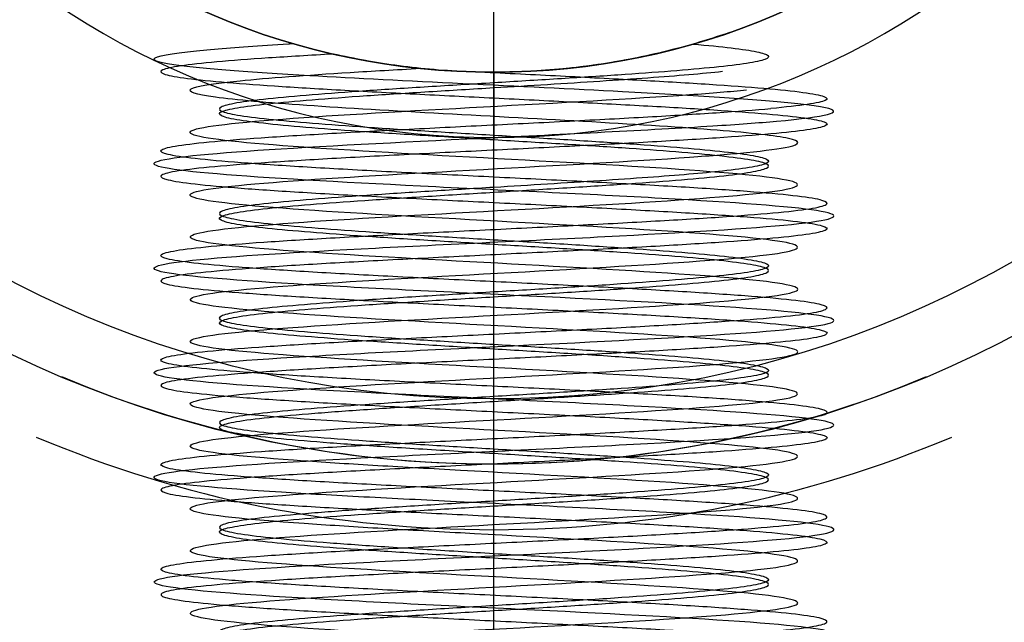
# Model space of a CAD drawing. Header units: centimetres. Extents: x -13.3 to 11.8, y -20.4 to 19.5.
# Tile 12 of 17: x -1.113 to -0.36, y -0.971 to -0.51. Entities that reach past the tile are written whole.
import ezdxf

# ---------------------------------------------------------------- set-up
doc = ezdxf.new("R2010")
doc.units = ezdxf.units.CM
doc.layers.add('Default', color=7, linetype='Continuous', true_color=0x000000)

# ---------------------------------------------------------------- blocks, each defined once
blk = doc.blocks.new('5486CRO_AF20')
at = {"layer": 'Default', "extrusion": (0, 1, 0)}
for centre, radius in [((0, 0, 55.5), 20.15), ((0, 0, 55.3), 20.35), ((0, 0, 50.05), 20.35), ((0, 0, 49.8), 17.8), ((0, 0, 44.8), 17.8)]:
    blk.add_arc(centre, radius, 180, 0, dxfattribs=at)
at = {"layer": 'Default', "extrusion": (0, -1, 0)}
for centre, radius in [((0, 0, -55.5), 18.5), ((0, 0, -54.8), 17.8), ((0, 0, -44.8), 20.35)]:
    blk.add_arc(centre, radius, 180, 0, dxfattribs=at)
blk = doc.blocks.new('4618_CAPPUCCIO_ABS_4617_0110')
at = {"layer": 'Default', "extrusion": (0, 1, 0)}
for centre, radius, start, end in [((0, 0, 10), 16.7705, 0, 180), ((0, 0, 10), 16.7705, 180, 0), ((0, 0, 9.7), 16.0646, 180, 0), ((0, 0, 7.8904), 16.033, 0, 180), ((0, 0, 6.0808), 16.0014, 0, 180), ((0, 0, 6.0808), 16.0014, 180, 0), ((0, 0, 5.7033), 15.7033, 180, 0), ((0, 0, 5.7033), 15.7033, 0, 180), ((0, 0, 5.2433), 17.3, 0, 180), ((0, 0, 5.2433), 17.3, 180, 0), ((0, 0, 4.2827), 15.6224, 0, 180), ((0, 0, 2.6217), 17.1, 0, 180), ((0, 0, 2.6217), 17.1, 180, 0), ((0, 0, 2.0268), 15.6, 0, 180), ((0, 0, 2.0268), 15.6, 180, 0), ((0, 0, 1.0536), 15.6, 0, 180), ((0, 0, 1.0536), 15.6, 180, 0), ((0, 0, 0.2), 20.0824, 7.15114, 180.38462), ((0, 0, 0.2), 17.1, 0, 180), ((0, 0, 0.2), 17.1, 180, 0), ((0, 0, 0.1), 16.1196, 180, 0), ((0, 0, 0.1), 16.1196, 0, 180), ((0, 0), 19.8823, 7.22347, 180.38462), ((0, 0), 16.9, 0, 180), ((0, 0), 16.9, 180, 0)]:
    blk.add_arc(centre, radius, start, end, dxfattribs=at)
at = {"layer": 'Default', "extrusion": (0, -1, 0)}
for centre, radius, start, end in [((0, 0, -10), 16.3752, 180, 0), ((0, 0, -5.9429), 15.9429, 180, 0), ((0, 0, -5.5654), 15.6448, 180, 0), ((0, 0, -5.1102), 17.4885, 180, 0), ((0, 0, -5.0433), 17.1, 180, 0), ((0, 0, -3), 15.6, 180, 0), ((0, 0, -0.9536), 15.6268, 180, 0), ((0, 0), 18.7777, 359.72871, 170.85542)]:
    blk.add_arc(centre, radius, start, end, dxfattribs=at)
at = {"layer": 'Default'}
for points in [[(-19.0082, 5.306), (-19.0082, 5.306, 11.1947), (-11.0746, 5.306, 19.0082), (0, 5.306, 19.0082), (11.0746, 5.306, 19.0082), (19.0082, 5.306, 11.1947), (19.0082, 5.306)], [(19.0082, 5.306), (19.0082, 5.306, -11.1947), (11.0746, 5.306, -19.0082), (0, 5.306, -19.0082), (-11.0746, 5.306, -19.0082), (-19.0082, 5.306, -11.1947), (-19.0082, 5.306)]]:
    blk.add_rational_spline(points, [1.15675898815, 0.938030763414, 0.948198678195, 1.18726273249, 0.948198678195, 0.938030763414, 1.15675898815], degree=3, knots=[1.578243, 1.578243, 1.578243, 1.578243, 37.107042, 37.107042, 37.107042, 72.63584, 72.63584, 72.63584, 72.63584], dxfattribs=at)
blk = doc.blocks.new('AKARTDIV_THN_AF2_ASM')
at = {"layer": 'Default', "extrusion": (-1, 0, 0), "rotation": 90}
blk.add_blockref('4618_CAPPUCCIO_ABS_4617_0110', (-62.5, 0), dxfattribs=at)
at = {"layer": 'Default'}
blk.add_blockref('5486CRO_AF20', (0, 7), dxfattribs=at)
blk = doc.blocks.new('4322F41CRO_AF2')
at = {"layer": 'Default', "extrusion": (0, 0, -1)}
for centre, radius, start, end in [((0, 0, -6), 25, 270, 90), ((0, 0, -6), 25, 90, 270), ((0, 0, -5.5), 24.5, 270, 90), ((0, 0, -4), 24.5, 270, 90), ((0, 0, -2.5), 24.5, 90, 270), ((0, 0, -5.5), 24.5, 90, 270), ((0, 0, -4), 24.5, 90, 270), ((0, 0, -2), 24, 270, 90), ((0, 0, -2), 24, 90, 270), ((0, 0, -4.5), 22.75, 270, 90), ((0, 0, -4.5), 22.75, 90, 270), ((0, 0, -2), 20.8, 270, 90), ((0, 0, -2), 20.8, 90, 270), ((0, 0, -2.8), 20.6, 270, 90), ((0, 0, -2.5), 20.6, 270, 90), ((0, 0, -2.8), 20.6, 90, 270), ((0, 0, -2.5), 20.6, 90, 270), ((0, 0, -7), 20.8, 180, 0), ((0, 0, -6), 20.8, 180, 0), ((0, 0, -6.8), 20.6, 180, 0), ((0, 0, -6.5), 20.6, 180, 0)]:
    blk.add_arc(centre, radius, start, end, dxfattribs=at)
at = {"layer": 'Default'}
for centre, radius, start, end in [((0, 0, 2.5), 24.5, 90, 270), ((0, 0, 3), 22.75, 90, 270), ((0, 0, 6), 22.75, 90, 270), ((0, 0, 6), 22.75, 270, 90), ((0, 0, 3), 22.75, 270, 90), ((0, 0, 3), 20.8, 90, 270), ((0, 0, 3), 20.8, 270, 90), ((0, 0, 2.2), 20.6, 90, 270), ((0, 0, 2.2), 20.6, 270, 90), ((0, 0, 6.2), 20.6, 180, 0)]:
    blk.add_arc(centre, radius, start, end, dxfattribs=at)
blk = doc.blocks.new('4550Z_MAN_DEVIA_INC_ZAMA_QUA_R1123')
at = {"layer": 'Default'}
for p, q in [((-23.8, 40), (23.8, 40)), ((-5.5, 37.5), (-5.5, 35.2287)), ((-5.5, 30.4577), (-5.5, 26)), ((-8.5, 27.5), (-8.5, 26)), ((-5.5, 26), (-6, 25.5)), ((-8, 25.5), (-6, 25.5))]:
    blk.add_line(p, q, dxfattribs=at)
at = {"layer": 'Default', "extrusion": (0, -1, 0)}
for centre, radius, start, end in [((0, 0, -38), 25, 140.7391704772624, 140.7391709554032), ((0, 0, -37.5), 5.5, 90, 270), ((0, 0, -27.5), 8.5, 157.11506, 202.88487), ((0, 0, -26), 8.5, 90, 270), ((0, 0, -25.5), 8, 90, 270)]:
    blk.add_arc(centre, radius, start, end, dxfattribs=at)
at = {"layer": 'Default', "extrusion": (0, 1, 0)}
for centre, radius, start, end in [((0, 0, 28), 9, 337.11513, 22.88494), ((0, 0, 26), 5.5, 270, 90), ((0, 0, 25.5), 6, 270, 90)]:
    blk.add_arc(centre, radius, start, end, dxfattribs=at)
at = {"layer": 'Default'}
for points, knots in [([(-11.625, 35.5483, -0.5069), (-11.613, 35.5965, -0.2668), (-11.5699, 35.6503, 0.6199), (-11.4956, 34.9408, 2.079), (-11.4022, 33.0488, 2.8436), (-11.3087, 31.1318, 2.1444), (-11.2153, 30.1765, 0.3412), (-11.1219, 30.6748, -1.6376), (-11.0284, 32.3701, -2.7734), (-10.935, 34.3896, -2.4814), (-10.8416, 35.6938, -0.912), (-10.7481, 35.6112, 1.1269), (-10.6547, 34.1843, 2.5857), (-10.5612, 32.1477, 2.7133), (-10.4678, 30.5499, 1.4441), (-10.3744, 30.2134, -0.5685), (-10.2809, 31.3114, -2.2885), (-10.1875, 33.2788, -2.8303), (-10.0941, 35.1026, -1.9151), (-10.0006, 35.844, -0.014), (-9.9072, 35.1213, 1.8944), (-9.8138, 33.3065, 2.8275), (-9.7203, 31.334, 2.305), (-9.6269, 30.2191, 0.5959), (-9.5334, 30.5358, -1.42), (-9.44, 32.1211, -2.7048), (-9.3466, 34.1589, -2.5972), (-9.2531, 35.6, -1.1525), (-9.1597, 35.7027, 0.8855), (-9.0663, 34.4139, 2.4676), (-8.9728, 32.3973, 2.7794), (-8.8794, 30.6909, 1.6604), (-8.8051, 30.2797, 0.0909), (-8.762, 30.5054, -0.7683), (-8.75, 30.5996, -0.9943)], [1.274448, 1.274448, 1.274448, 1.274448, 2.072195, 4.144389, 6.216584, 8.288778, 10.360973, 12.433167, 14.505362, 16.577557, 18.649751, 20.721946, 22.79414, 24.866335, 26.938529, 29.010724, 31.082919, 33.155113, 35.227308, 37.299502, 39.371697, 41.443891, 43.516086, 45.588281, 47.660475, 49.73267, 51.804864, 53.877059, 55.949253, 58.021448, 60.093643, 62.165837, 64.238032, 65.035778, 65.035778, 65.035778, 65.035778]), ([(-8.75, 30.5996, -0.9943), (-8.738, 30.6928, -1.2207), (-8.6949, 31.1408, -1.9878), (-8.6206, 32.5413, -2.8069), (-8.5272, 34.5392, -2.3915), (-8.4338, 35.7447, -0.7451), (-8.3403, 35.5372, 1.2849), (-8.2469, 34.0235, 2.6534), (-8.1534, 31.983, 2.656), (-8.06, 30.466, 1.2912), (-7.9666, 30.2535, -0.7383), (-7.8731, 31.4549, -2.3877), (-7.7797, 33.4518, -2.8079), (-7.6863, 35.2161, -1.7826), (-7.5928, 35.8395, 0.1605), (-7.4994, 35.0011, 2.0209), (-7.4059, 33.1326, 2.8409), (-7.3125, 31.1958, 2.1985), (-7.2191, 30.1878, 0.4242), (-7.1256, 30.6276, -1.5684), (-7.0322, 32.2887, -2.7536), (-6.9388, 34.316, -2.5212), (-6.8453, 35.6658, -0.9909), (-6.7519, 35.6433, 1.0495), (-6.6584, 34.26, 2.5497), (-6.565, 32.228, 2.7372), (-6.4716, 30.5935, 1.5156), (-6.3781, 30.1979, -0.4862), (-6.2847, 31.2448, -2.2378), (-6.1913, 33.1953, -2.8373), (-6.0978, 35.0452, -1.9762), (-6.0044, 35.8425, -0.0977), (-5.9301, 35.3124, 1.4357), (-5.887, 34.6473, 2.0247), (-5.875, 34.4435, 2.1603)], [1.274448, 1.274448, 1.274448, 1.274448, 2.072195, 4.144389, 6.216584, 8.288778, 10.360973, 12.433167, 14.505362, 16.577557, 18.649751, 20.721946, 22.79414, 24.866335, 26.938529, 29.010724, 31.082919, 33.155113, 35.227308, 37.299502, 39.371697, 41.443891, 43.516086, 45.588281, 47.660475, 49.73267, 51.804864, 53.877059, 55.949253, 58.021448, 60.093643, 62.165837, 64.238032, 65.035778, 65.035778, 65.035778, 65.035778]), ([(-8.9893, 30.855, -0.8885), (-8.9774, 30.9383, -1.0908), (-8.9342, 31.3385, -1.7763), (-8.8599, 32.5901, -2.5083), (-8.7665, 34.3754, -2.1371), (-8.6731, 35.4527, -0.6658), (-8.5796, 35.2673, 1.1482), (-8.4862, 33.9147, 2.3712), (-8.3927, 32.0912, 2.3734), (-8.2993, 30.7355, 1.1538), (-8.2059, 30.5457, -0.6598), (-8.1124, 31.6193, -2.1337), (-8.019, 33.4037, -2.5092), (-7.9256, 34.9803, -1.5929), (-7.8321, 35.5374, 0.1434), (-7.7387, 34.7882, 1.8059), (-7.6452, 33.1185, 2.5387), (-7.5518, 31.3877, 1.9646), (-7.4584, 30.487, 0.3791), (-7.3649, 30.88, -1.4016), (-7.2715, 32.3643, -2.4607), (-7.1781, 34.176, -2.253), (-7.0846, 35.3822, -0.8855), (-6.9912, 35.3621, 0.9379), (-6.8977, 34.1259, 2.2784), (-6.8043, 32.3101, 2.446), (-6.7109, 30.8495, 1.3544), (-6.6174, 30.496, -0.4345), (-6.524, 31.4315, -1.9997), (-6.4306, 33.1745, -2.5355), (-6.3371, 34.8277, -1.7659), (-6.2437, 35.5401, -0.0873), (-6.1694, 35.0664, 1.283), (-6.1263, 34.4721, 1.8093), (-6.1143, 34.2899, 1.9305)], [1.267306, 1.267306, 1.267306, 1.267306, 2.060661, 4.121322, 6.181983, 8.242643, 10.303304, 12.363965, 14.424626, 16.485287, 18.545948, 20.606609, 22.667269, 24.72793, 26.788591, 28.849252, 30.909913, 32.970574, 35.031235, 37.091895, 39.152556, 41.213217, 43.273878, 45.334539, 47.3952, 49.455861, 51.516521, 53.577182, 55.637843, 57.698504, 59.759165, 61.819826, 63.880487, 64.673744, 64.673744, 64.673744, 64.673744]), ([(-8.5107, 30.855, -0.8885), (-8.4987, 30.9383, -1.0908), (-8.4556, 31.3386, -1.7764), (-8.3813, 32.5901, -2.5083), (-8.2879, 34.3754, -2.1371), (-8.1944, 35.4527, -0.6658), (-8.101, 35.2673, 1.1482), (-8.0076, 33.9147, 2.3712), (-7.9141, 32.0912, 2.3734), (-7.8207, 30.7355, 1.1538), (-7.7273, 30.5457, -0.6598), (-7.6338, 31.6193, -2.1337), (-7.5404, 33.4037, -2.5092), (-7.4469, 34.9803, -1.5929), (-7.3535, 35.5374, 0.1434), (-7.2601, 34.7882, 1.8059), (-7.1666, 33.1185, 2.5387), (-7.0732, 31.3877, 1.9646), (-6.9798, 30.487, 0.3791), (-6.8863, 30.88, -1.4016), (-6.7929, 32.3643, -2.4607), (-6.6994, 34.176, -2.253), (-6.606, 35.3822, -0.8855), (-6.5126, 35.3621, 0.9379), (-6.4191, 34.1259, 2.2784), (-6.3257, 32.3101, 2.446), (-6.2323, 30.8495, 1.3544), (-6.1388, 30.496, -0.4345), (-6.0454, 31.4315, -1.9997), (-5.9519, 33.1745, -2.5355), (-5.8585, 34.8277, -1.7659), (-5.7651, 35.5401, -0.0873), (-5.6908, 35.0663, 1.283), (-5.6476, 34.472, 1.8093), (-5.6357, 34.2899, 1.9305)], [1.267404, 1.267404, 1.267404, 1.267404, 2.060661, 4.121322, 6.181983, 8.242643, 10.303304, 12.363965, 14.424626, 16.485287, 18.545948, 20.606609, 22.667269, 24.72793, 26.788591, 28.849252, 30.909913, 32.970574, 35.031235, 37.091895, 39.152556, 41.213217, 43.273878, 45.334539, 47.3952, 49.455861, 51.516521, 53.577182, 55.637843, 57.698504, 59.759165, 61.819826, 63.880487, 64.673842, 64.673842, 64.673842, 64.673842]), ([(-11.8643, 35.2771, -0.453), (-11.8524, 35.3203, -0.2385), (-11.8092, 35.3683, 0.5539), (-11.7349, 34.7344, 1.8579), (-11.6415, 33.0436, 2.5411), (-11.5481, 31.3306, 1.9162), (-11.4546, 30.4769, 0.3049), (-11.3612, 30.9221, -1.4634), (-11.2677, 32.4371, -2.4783), (-11.1743, 34.2418, -2.2174), (-11.0809, 35.4072, -0.815), (-10.9874, 35.3334, 1.007), (-10.894, 34.0583, 2.3106), (-10.8006, 32.2384, 2.4247), (-10.7071, 30.8106, 1.2905), (-10.6137, 30.5098, -0.508), (-10.5202, 31.4911, -2.045), (-10.4268, 33.2491, -2.5292), (-10.3334, 34.8789, -1.7114), (-10.2399, 35.5414, -0.0125), (-10.1465, 34.8956, 1.6928), (-10.0531, 33.2739, 2.5266), (-9.9596, 31.5112, 2.0597), (-9.8662, 30.515, 0.5325), (-9.7727, 30.798, -1.2689), (-9.6793, 32.2146, -2.4171), (-9.5859, 34.0356, -2.3209), (-9.4924, 35.3234, -1.0299), (-9.399, 35.4151, 0.7913), (-9.3056, 34.2635, 2.2051), (-9.2121, 32.4615, 2.4837), (-9.1187, 30.9365, 1.4838), (-9.0444, 30.5691, 0.0813), (-9.0013, 30.7708, -0.6865), (-8.9893, 30.8549, -0.8885)], [1.267306, 1.267306, 1.267306, 1.267306, 2.060661, 4.121322, 6.181983, 8.242643, 10.303304, 12.363965, 14.424626, 16.485287, 18.545948, 20.606609, 22.667269, 24.72793, 26.788591, 28.849252, 30.909913, 32.970574, 35.031235, 37.091895, 39.152556, 41.213217, 43.273878, 45.334539, 47.3952, 49.455861, 51.516521, 53.577182, 55.637843, 57.698504, 59.759165, 61.819826, 63.880487, 64.673744, 64.673744, 64.673744, 64.673744]), ([(-11.3857, 35.2772, -0.4529), (-11.3737, 35.3203, -0.2384), (-11.3306, 35.3683, 0.5539), (-11.2563, 34.7344, 1.8579), (-11.1629, 33.0436, 2.5411), (-11.0694, 31.3306, 1.9162), (-10.976, 30.4769, 0.3049), (-10.8826, 30.9221, -1.4634), (-10.7891, 32.4371, -2.4783), (-10.6957, 34.2418, -2.2174), (-10.6023, 35.4072, -0.815), (-10.5088, 35.3334, 1.007), (-10.4154, 34.0583, 2.3106), (-10.3219, 32.2384, 2.4247), (-10.2285, 30.8106, 1.2905), (-10.1351, 30.5098, -0.508), (-10.0416, 31.4911, -2.045), (-9.9482, 33.2491, -2.5292), (-9.8548, 34.8789, -1.7114), (-9.7613, 35.5414, -0.0125), (-9.6679, 34.8956, 1.6928), (-9.5744, 33.2739, 2.5266), (-9.481, 31.5112, 2.0597), (-9.3876, 30.515, 0.5325), (-9.2941, 30.798, -1.2689), (-9.2007, 32.2146, -2.4171), (-9.1073, 34.0356, -2.3209), (-9.0138, 35.3234, -1.0299), (-8.9204, 35.4151, 0.7913), (-8.8269, 34.2635, 2.2051), (-8.7335, 32.4615, 2.4837), (-8.6401, 30.9365, 1.4838), (-8.5658, 30.5691, 0.0812), (-8.5226, 30.7708, -0.6866), (-8.5107, 30.855, -0.8885)], [1.267404, 1.267404, 1.267404, 1.267404, 2.060661, 4.121322, 6.181983, 8.242643, 10.303304, 12.363965, 14.424626, 16.485287, 18.545948, 20.606609, 22.667269, 24.72793, 26.788591, 28.849252, 30.909913, 32.970574, 35.031235, 37.091895, 39.152556, 41.213217, 43.273878, 45.334539, 47.3952, 49.455861, 51.516521, 53.577182, 55.637843, 57.698504, 59.759165, 61.819826, 63.880487, 64.673842, 64.673842, 64.673842, 64.673842]), ([(-6.1143, 34.2907, 1.9316), (-6.0997, 34.0694, 2.0792), (-6.0641, 33.4668, 2.3477), (-6.0074, 32.4001, 2.3452), (-5.9443, 31.3562, 1.7769), (-5.8811, 30.7086, 0.7804), (-5.8179, 30.6134, -0.4043), (-5.7548, 31.0935, -1.4915), (-5.6916, 32.0332, -2.2192), (-5.6285, 33.206, -2.4119), (-5.5653, 34.3291, -2.0231), (-5.5126, 34.9983, -1.2924), (-5.481, 35.207, -0.7501), (-5.4705, 35.2537, -0.5633)], [0.413317, 0.413317, 0.413317, 0.413317, 1.343348, 2.686696, 4.030044, 5.373392, 6.71674, 8.060088, 9.403436, 10.746784, 12.090132, 13.43348, 14.106652, 14.106652, 14.106652, 14.106652]), ([(-5.875, 34.4436, 2.1604), (-5.8405, 33.8559, 2.547), (-5.7653, 32.221, 2.8615), (-5.6494, 30.1937, 1.1462), (-5.5271, 30.4521, -1.6413), (-5.4049, 32.8829, -3.0285), (-5.3227, 34.5845, -2.2247), (-5.2813, 35.0877, -1.5498), (-5.2806, 35.096, -1.5383)], [0.433865, 0.433865, 0.433865, 0.433865, 2.819036, 5.638073, 8.457109, 11.276146, 14.095182, 14.143584, 14.143584, 14.143584, 14.143584])]:
    blk.add_open_spline(points, degree=3, knots=knots, dxfattribs=at)
for points, degree in [([(-8.847, 30.6471, -0.9746), (-8.8576, 30.5656, -0.7778), (-8.8789, 30.4522, -0.3637), (-8.9109, 30.4416, 0.2802), (-8.9428, 30.5913, 0.9066), (-8.9748, 30.8918, 1.4762), (-9.0067, 31.3243, 1.9534), (-9.0387, 31.8617, 2.3082), (-9.0706, 32.4704, 2.5186), (-9.1025, 33.1123, 2.5712), (-9.1345, 33.7471, 2.4628), (-9.1664, 34.3351, 2.2002), (-9.1984, 34.8396, 1.7999), (-9.2303, 35.2288, 1.2868), (-9.2623, 35.4785, 0.6932), (-9.2942, 35.573, 0.0561), (-9.3262, 35.5064, -0.5844), (-9.3581, 35.2829, -1.1884), (-9.39, 34.9163, -1.7179), (-9.422, 34.4298, -2.1399), (-9.4539, 33.8538, -2.4279), (-9.4859, 33.2243, -2.5639), (-9.5178, 32.5808, -2.5393), (-9.5498, 31.9635, -2.3557), (-9.5817, 31.4111, -2.0246), (-9.6137, 30.9582, -1.5667), (-9.6456, 30.6331, -1.0108), (-9.6775, 30.4563, -0.3915), (-9.7095, 30.4387, 0.2523), (-9.7414, 30.5816, 0.8802), (-9.7734, 30.8758, 1.4531), (-9.8053, 31.3031, 1.935), (-9.8373, 31.8366, 2.2957), (-9.8692, 32.443, 2.5126), (-9.9012, 33.0842, 2.5723), (-9.9331, 33.7202, 2.4708), (-9.965, 34.3111, 2.2147), (-9.997, 34.8198, 1.8198), (-10.0289, 35.2147, 1.3111), (-10.0609, 35.4708, 0.7202), (-10.0928, 35.5723, 0.0842), (-10.1248, 35.5126, -0.557), (-10.1567, 35.2957, -1.1634), (-10.1887, 34.935, -1.6969), (-10.2206, 34.4531, -2.1242), (-10.2525, 33.8802, -2.4184), (-10.2845, 33.2523, -2.5613), (-10.3164, 32.6085, -2.5437), (-10.3484, 31.9892, -2.3669), (-10.3803, 31.4333, -2.0418), (-10.4123, 30.9754, -1.5889), (-10.4442, 30.6443, -1.0365), (-10.4762, 30.4607, -0.4192), (-10.5081, 30.4361, 0.2243), (-10.54, 30.5721, 0.8538), (-10.572, 30.8601, 1.4298), (-10.6039, 31.2821, 1.9163), (-10.6359, 31.8116, 2.2829), (-10.6678, 32.4156, 2.5064), (-10.6998, 33.0561, 2.573), (-10.7317, 33.6932, 2.4785), (-10.7637, 34.2868, 2.2288), (-10.7956, 34.7999, 1.8396), (-10.8275, 35.2002, 1.3351), (-10.8595, 35.4628, 0.7471), (-10.8914, 35.5712, 0.1123), (-10.9234, 35.5186, -0.5296), (-10.9553, 35.3082, -1.1383), (-10.9873, 34.9534, -1.6757), (-11.0192, 34.4762, -2.1082), (-11.0512, 33.9066, -2.4087), (-11.0831, 33.2802, -2.5584), (-11.115, 32.6363, -2.5478), (-11.147, 32.0151, -2.3777), (-11.1789, 31.4556, -2.0588), (-11.2109, 30.9929, -1.6109), (-11.2428, 30.6558, -1.0622), (-11.2748, 30.4655, -0.4469), (-11.3067, 30.4339, 0.1963), (-11.3387, 30.5629, 0.8273), (-11.3706, 30.8446, 1.4064), (-11.4025, 31.2613, 1.8975), (-11.4345, 31.7868, 2.2698), (-11.4664, 32.3883, 2.4999), (-11.4984, 33.0281, 2.5735), (-11.5303, 33.6661, 2.486), (-11.5623, 34.2624, 2.2427), (-11.5942, 34.7797, 1.8591), (-11.6262, 35.1855, 1.3591), (-11.6581, 35.4545, 0.7739), (-11.69, 35.5698, 0.1403), (-11.7113, 35.5394, -0.288), (-11.722, 35.4979, -0.4969)], 3), ([(-11.528, 35.4979, -0.4969), (-11.5174, 35.5394, -0.288), (-11.4961, 35.5698, 0.1403), (-11.4641, 35.4545, 0.7739), (-11.4322, 35.1855, 1.3591), (-11.4002, 34.7797, 1.8591), (-11.3683, 34.2624, 2.2427), (-11.3363, 33.6661, 2.486), (-11.3044, 33.0281, 2.5735), (-11.2725, 32.3883, 2.4999), (-11.2405, 31.7868, 2.2698), (-11.2086, 31.2613, 1.8975), (-11.1766, 30.8446, 1.4064), (-11.1447, 30.5629, 0.8273), (-11.1127, 30.4339, 0.1963), (-11.0808, 30.4655, -0.4469), (-11.0488, 30.6558, -1.0622), (-11.0169, 30.9929, -1.6109), (-10.985, 31.4556, -2.0588), (-10.953, 32.0151, -2.3777), (-10.9211, 32.6363, -2.5478), (-10.8891, 33.2802, -2.5584), (-10.8572, 33.9066, -2.4087), (-10.8252, 34.4762, -2.1082), (-10.7933, 34.9534, -1.6757), (-10.7613, 35.3082, -1.1383), (-10.7294, 35.5186, -0.5296), (-10.6975, 35.5712, 0.1123), (-10.6655, 35.4628, 0.7471), (-10.6336, 35.2002, 1.3351), (-10.6016, 34.7999, 1.8396), (-10.5697, 34.2868, 2.2288), (-10.5377, 33.6932, 2.4785), (-10.5058, 33.0561, 2.573), (-10.4738, 32.4156, 2.5064), (-10.4419, 31.8116, 2.2829), (-10.41, 31.2821, 1.9163), (-10.378, 30.8601, 1.4298), (-10.3461, 30.5721, 0.8538), (-10.3141, 30.4361, 0.2243), (-10.2822, 30.4607, -0.4192), (-10.2502, 30.6443, -1.0365), (-10.2183, 30.9754, -1.5889), (-10.1863, 31.4333, -2.0418), (-10.1544, 31.9892, -2.3669), (-10.1225, 32.6085, -2.5437), (-10.0905, 33.2523, -2.5613), (-10.0586, 33.8802, -2.4184), (-10.0266, 34.4531, -2.1242), (-9.9947, 34.935, -1.6969), (-9.9627, 35.2957, -1.1634), (-9.9308, 35.5126, -0.557), (-9.8988, 35.5723, 0.0842), (-9.8669, 35.4708, 0.7202), (-9.835, 35.2147, 1.3111), (-9.803, 34.8198, 1.8198), (-9.7711, 34.3111, 2.2147), (-9.7391, 33.7202, 2.4708), (-9.7072, 33.0842, 2.5723), (-9.6752, 32.443, 2.5126), (-9.6433, 31.8366, 2.2957), (-9.6113, 31.3031, 1.935), (-9.5794, 30.8758, 1.4531), (-9.5475, 30.5816, 0.8802), (-9.5155, 30.4387, 0.2523), (-9.4836, 30.4563, -0.3915), (-9.4516, 30.6331, -1.0108), (-9.4197, 30.9582, -1.5667), (-9.3877, 31.4111, -2.0246), (-9.3558, 31.9635, -2.3557), (-9.3238, 32.5808, -2.5393), (-9.2919, 33.2243, -2.5639), (-9.26, 33.8538, -2.4279), (-9.228, 34.4298, -2.1399), (-9.1961, 34.9163, -1.7179), (-9.1641, 35.2829, -1.1884), (-9.1322, 35.5064, -0.5844), (-9.1002, 35.573, 0.0561), (-9.0683, 35.4785, 0.6932), (-9.0363, 35.2288, 1.2868), (-9.0044, 34.8396, 1.7999), (-8.9725, 34.3351, 2.2002), (-8.9405, 33.7471, 2.4628), (-8.9086, 33.1123, 2.5712), (-8.8766, 32.4704, 2.5186), (-8.8447, 31.8617, 2.3082), (-8.8127, 31.3243, 1.9534), (-8.7808, 30.8918, 1.4762), (-8.7488, 30.5913, 0.9066), (-8.7169, 30.4416, 0.2802), (-8.685, 30.4522, -0.3637), (-8.6637, 30.5656, -0.7778), (-8.653, 30.6471, -0.9746)], 3), ([(-5.972, 34.4149, 2.1176), (-5.9826, 34.592, 1.9992), (-6.0039, 34.9163, 1.7179), (-6.0359, 35.2829, 1.1884), (-6.0678, 35.5064, 0.5844), (-6.0998, 35.573, -0.0561), (-6.1317, 35.4785, -0.6932), (-6.1637, 35.2288, -1.2868), (-6.1956, 34.8396, -1.7999), (-6.2275, 34.3351, -2.2002), (-6.2595, 33.7471, -2.4628), (-6.2914, 33.1123, -2.5712), (-6.3234, 32.4704, -2.5186), (-6.3553, 31.8617, -2.3082), (-6.3873, 31.3243, -1.9534), (-6.4192, 30.8918, -1.4762), (-6.4512, 30.5913, -0.9066), (-6.4831, 30.4416, -0.2802), (-6.515, 30.4522, 0.3637), (-6.547, 30.6223, 0.9849), (-6.5789, 30.9412, 1.5444), (-6.6109, 31.3891, 2.0071), (-6.6428, 31.9378, 2.3442), (-6.6748, 32.5531, 2.5345), (-6.7067, 33.1963, 2.5661), (-6.7387, 33.8273, 2.4371), (-6.7706, 34.4064, 2.1554), (-6.8025, 34.8975, 1.7387), (-6.8345, 35.2698, 1.2132), (-6.8664, 35.4999, 0.6117), (-6.8984, 35.5735, -0.0281), (-6.9303, 35.486, -0.6661), (-6.9623, 35.2427, -1.2624), (-6.9942, 34.8591, -1.7797), (-7.0262, 34.3591, -2.1855), (-7.0581, 33.7739, -2.4545), (-7.09, 33.1403, -2.5698), (-7.122, 32.4979, -2.5242), (-7.1539, 31.887, -2.3205), (-7.1859, 31.3457, -1.9715), (-7.2178, 30.908, -1.4991), (-7.2498, 30.6013, -0.9328), (-7.2817, 30.4449, -0.3081), (-7.3137, 30.4484, 0.3359), (-7.3456, 30.6117, 0.9589), (-7.3775, 30.9245, 1.5218), (-7.4095, 31.3673, 1.9895), (-7.4414, 31.9123, 2.3325), (-7.4734, 32.5255, 2.5295), (-7.5053, 33.1683, 2.5681), (-7.5373, 33.8006, 2.4459), (-7.5692, 34.3828, 2.1706), (-7.6012, 34.8784, 1.7593), (-7.6331, 35.2564, 1.2379), (-7.665, 35.4931, 0.639), (-7.697, 35.5736), (-7.7289, 35.4931, -0.639), (-7.7609, 35.2564, -1.2379), (-7.7928, 34.8784, -1.7593), (-7.8248, 34.3828, -2.1706), (-7.8567, 33.8006, -2.4459), (-7.8887, 33.1683, -2.5681), (-7.9206, 32.5255, -2.5295), (-7.9525, 31.9123, -2.3325), (-7.9845, 31.3673, -1.9895), (-8.0164, 30.9245, -1.5218), (-8.0484, 30.6117, -0.9589), (-8.0803, 30.4484, -0.3359), (-8.1123, 30.4449, 0.3081), (-8.1442, 30.6013, 0.9328), (-8.1762, 30.908, 1.4991), (-8.2081, 31.3457, 1.9715), (-8.24, 31.887, 2.3205), (-8.272, 32.4979, 2.5242), (-8.3039, 33.1403, 2.5698), (-8.3359, 33.7739, 2.4545), (-8.3678, 34.3591, 2.1855), (-8.3998, 34.8591, 1.7797), (-8.4317, 35.2427, 1.2624), (-8.4637, 35.486, 0.6661), (-8.4956, 35.5735, 0.0281), (-8.5275, 35.4999, -0.6117), (-8.5595, 35.2698, -1.2132), (-8.5914, 34.8975, -1.7387), (-8.6234, 34.4064, -2.1554), (-8.6553, 33.8273, -2.4371), (-8.6873, 33.1963, -2.5661), (-8.7192, 32.5531, -2.5345), (-8.7512, 31.9378, -2.3442), (-8.7831, 31.3891, -2.0071), (-8.815, 30.9412, -1.5444), (-8.8363, 30.7286, -1.1714), (-8.847, 30.6471, -0.9746)], 3), ([(-8.653, 30.6471, -0.9746), (-8.6424, 30.7286, -1.1714), (-8.6211, 30.9412, -1.5444), (-8.5891, 31.3891, -2.0071), (-8.5572, 31.9378, -2.3442), (-8.5252, 32.5531, -2.5345), (-8.4933, 33.1963, -2.5661), (-8.4613, 33.8273, -2.4371), (-8.4294, 34.4064, -2.1554), (-8.3975, 34.8975, -1.7387), (-8.3655, 35.2698, -1.2132), (-8.3336, 35.4999, -0.6117), (-8.3016, 35.5735, 0.0281), (-8.2697, 35.486, 0.6661), (-8.2377, 35.2427, 1.2624), (-8.2058, 34.8591, 1.7797), (-8.1738, 34.3591, 2.1855), (-8.1419, 33.7739, 2.4545), (-8.11, 33.1403, 2.5698), (-8.078, 32.4979, 2.5242), (-8.0461, 31.887, 2.3205), (-8.0141, 31.3457, 1.9715), (-7.9822, 30.908, 1.4991), (-7.9502, 30.6013, 0.9328), (-7.9183, 30.4449, 0.3081), (-7.8863, 30.4484, -0.3359), (-7.8544, 30.6117, -0.9589), (-7.8225, 30.9245, -1.5218), (-7.7905, 31.3673, -1.9895), (-7.7586, 31.9123, -2.3325), (-7.7266, 32.5255, -2.5295), (-7.6947, 33.1683, -2.5681), (-7.6627, 33.8006, -2.4459), (-7.6308, 34.3828, -2.1706), (-7.5988, 34.8784, -1.7593), (-7.5669, 35.2564, -1.2379), (-7.535, 35.4931, -0.639), (-7.503, 35.5736), (-7.4711, 35.4931, 0.639), (-7.4391, 35.2564, 1.2379), (-7.4072, 34.8784, 1.7593), (-7.3752, 34.3828, 2.1706), (-7.3433, 33.8006, 2.4459), (-7.3113, 33.1683, 2.5681), (-7.2794, 32.5255, 2.5295), (-7.2475, 31.9123, 2.3325), (-7.2155, 31.3673, 1.9895), (-7.1836, 30.9245, 1.5218), (-7.1516, 30.6117, 0.9589), (-7.1197, 30.4484, 0.3359), (-7.0877, 30.4449, -0.3081), (-7.0558, 30.6013, -0.9328), (-7.0238, 30.908, -1.4991), (-6.9919, 31.3457, -1.9715), (-6.96, 31.887, -2.3205), (-6.928, 32.4979, -2.5242), (-6.8961, 33.1403, -2.5698), (-6.8641, 33.7739, -2.4545), (-6.8322, 34.3591, -2.1855), (-6.8002, 34.8591, -1.7797), (-6.7683, 35.2427, -1.2624), (-6.7363, 35.486, -0.6661), (-6.7044, 35.5735, -0.0281), (-6.6725, 35.4999, 0.6117), (-6.6405, 35.2698, 1.2132), (-6.6086, 34.8975, 1.7387), (-6.5766, 34.4064, 2.1554), (-6.5447, 33.8273, 2.4371), (-6.5127, 33.1963, 2.5661), (-6.4808, 32.5531, 2.5345), (-6.4488, 31.9378, 2.3442), (-6.4169, 31.3891, 2.0071), (-6.385, 30.9412, 1.5444), (-6.353, 30.6223, 0.9849), (-6.3211, 30.4522, 0.3637), (-6.2891, 30.4416, -0.2802), (-6.2572, 30.5913, -0.9066), (-6.2252, 30.8918, -1.4762), (-6.1933, 31.3243, -1.9534), (-6.1613, 31.8617, -2.3082), (-6.1294, 32.4704, -2.5186), (-6.0975, 33.1123, -2.5712), (-6.0655, 33.7471, -2.4628), (-6.0336, 34.3351, -2.2002), (-6.0016, 34.8396, -1.7999), (-5.9697, 35.2288, -1.2868), (-5.9377, 35.4785, -0.6932), (-5.9058, 35.573, -0.0561), (-5.8738, 35.5064, 0.5844), (-5.8419, 35.2829, 1.1884), (-5.81, 34.9163, 1.7179), (-5.7887, 34.592, 1.9992), (-5.778, 34.4149, 2.1176)], 3), ([(-5.197, 34.8015, 1.8002), (-5.2429, 34.8459, 1.6678), (-5.3293, 34.9416, 1.3865), (-5.4347, 35.0841, 0.8977), (-5.4971, 35.1931, 0.3629), (-5.5061, 35.2503, -0.1866), (-5.4597, 35.2572, -0.7321), (-5.3981, 35.2405, -1.0666), (-5.3611, 35.231, -1.2284)], 3), ([(-5.3611, 35.231, -1.2284), (-5.3713, 35.1327, -1.4068), (-5.3916, 34.8933, -1.7399), (-5.4222, 34.4256, -2.1399), (-5.4527, 33.8763, -2.4174), (-5.4833, 33.2768, -2.5564), (-5.5138, 32.6615, -2.549), (-5.5443, 32.0655, -2.3955), (-5.5749, 31.5231, -2.1049), (-5.6054, 31.0652, -1.6936), (-5.636, 30.7182, -1.1854), (-5.6665, 30.5019, -0.6093), (-5.6971, 30.4287, 0.0018), (-5.7276, 30.5027, 0.6127), (-5.7582, 30.7198, 1.1885), (-5.7887, 31.0675, 1.6963), (-5.8193, 31.5259, 2.1069), (-5.8498, 32.0688, 2.3968), (-5.8804, 32.665, 2.5494), (-5.9109, 33.2803, 2.556), (-5.9414, 33.8796, 2.4162), (-5.9618, 34.2456, 2.2307), (-5.972, 34.4149, 2.1176)], 3), ([(-10.0184, 30.9), (-10.0081, 30.9, -0.1687), (-9.9876, 30.9404, -0.508), (-9.956, 31.1282, -0.9984), (-9.9251, 31.4242, -1.4183), (-9.895, 31.8004, -1.7474), (-9.8647, 32.2448, -1.9813), (-9.834, 32.7402, -2.104), (-9.8039, 33.2401, -2.1065), (-9.7728, 33.7437, -1.9869), (-9.7416, 34.2024, -1.7461), (-9.7117, 34.5751, -1.4186), (-9.6807, 34.8721, -0.9982), (-9.6491, 35.0596, -0.5077), (-9.6286, 35.1, -0.1686), (-9.6184, 35.1)], 3), ([(-9.5816, 35.1), (-9.5918, 35.1, -0.1678), (-9.6123, 35.0601, -0.5054), (-9.6438, 34.8737, -0.9947), (-9.6747, 34.5789, -1.4148), (-9.7048, 34.2033, -1.745), (-9.7351, 33.758, -1.9801), (-9.7655, 33.2671, -2.1028), (-9.7956, 32.7673, -2.1074), (-9.8268, 32.2623, -1.9894), (-9.8583, 31.7987, -1.7474), (-9.8884, 31.4236, -1.4172), (-9.9193, 31.1277, -0.9976), (-9.9509, 30.9404, -0.5075), (-9.9714, 30.9, -0.1686), (-9.9816, 30.9)], 3), ([(-9.6184, 35.1), (-9.6, 35.1), (-9.5816, 35.1)], 2), ([(-9.6184, 35.1), (-9.6082, 35.1, 0.1675), (-9.5879, 35.0596, 0.5026), (-9.5575, 34.8828, 0.975), (-9.5269, 34.5962, 1.3953), (-9.4965, 34.2207, 1.7343), (-9.4649, 33.7577, 1.9821), (-9.4336, 33.2524, 2.105), (-9.4035, 32.7529, 2.1059), (-9.372, 32.2438, 1.9829), (-9.3403, 31.7798, 1.7348), (-9.3098, 31.4038, 1.3951), (-9.2794, 31.1188, 0.9777), (-9.2489, 30.9405, 0.5037), (-9.2286, 30.9, 0.168), (-9.2184, 30.9)], 3), ([(-9.1816, 30.9), (-9.1919, 30.9, 0.1686), (-9.2124, 30.9403, 0.5072), (-9.2439, 31.1273, 0.9962), (-9.2746, 31.4202, 1.4134), (-9.3048, 31.7972, 1.7467), (-9.3365, 32.2633, 1.9899), (-9.3678, 32.7701, 2.1079), (-9.398, 33.2713, 2.1021), (-9.4282, 33.7586, 1.9799), (-9.4589, 34.2086, 1.7418), (-9.489, 34.5837, 1.4093), (-9.5199, 34.8768, 0.9885), (-9.5512, 35.0606, 0.502), (-9.5715, 35.1, 0.1666), (-9.5816, 35.1)], 3), ([(-9.2184, 30.9), (-9.2082, 30.9, -0.1686), (-9.1876, 30.9404, -0.5075), (-9.156, 31.1277, -0.9976), (-9.1251, 31.4236, -1.4172), (-9.0951, 31.7987, -1.7474), (-9.0636, 32.2623, -1.9894), (-9.0324, 32.7673, -2.1074), (-9.0023, 33.2671, -2.1028), (-8.9718, 33.758, -1.9801), (-8.9415, 34.2033, -1.745), (-8.9114, 34.5789, -1.4148), (-8.8805, 34.8737, -0.9947), (-8.849, 35.0601, -0.5054), (-8.8285, 35.1, -0.1678), (-8.8184, 35.1)], 3), ([(-8.7816, 35.1), (-8.7921, 35.1, -0.1735), (-8.8132, 35.0568, -0.52), (-8.8446, 34.8672, -1.007), (-8.876, 34.5646, -1.4325), (-8.9076, 34.1653, -1.7741), (-8.9404, 33.6756, -2.0131), (-8.9727, 33.1485, -2.1162), (-9.0038, 32.6323, -2.0897), (-9.0364, 32.1146, -1.9301), (-9.0688, 31.6579, -1.6436), (-9.1001, 31.2988, -1.2671), (-9.1211, 31.126, -0.9633), (-9.1316, 31.0599, -0.8036)], 3), ([(-8.8184, 35.1), (-8.8, 35.1), (-8.7816, 35.1)], 2), ([(-8.8184, 35.1), (-8.8083, 35.1, 0.1666), (-8.7879, 35.0606, 0.502), (-8.7567, 34.8768, 0.9885), (-8.7258, 34.5837, 1.4093), (-8.6956, 34.2086, 1.7418), (-8.665, 33.7586, 1.9799), (-8.6347, 33.2713, 2.1021), (-8.6045, 32.7701, 2.1079), (-8.5732, 32.2633, 1.9899), (-8.5416, 31.7972, 1.7467), (-8.5113, 31.4202, 1.4134), (-8.4806, 31.1273, 0.9962), (-8.4491, 30.9403, 0.5072), (-8.4286, 30.9, 0.1686), (-8.4184, 30.9)], 3), ([(-8.3816, 30.9), (-8.3918, 30.9, 0.1679), (-8.4123, 30.94, 0.5057), (-8.4438, 31.1266, 0.9953), (-8.4747, 31.4216, 1.4153), (-8.5048, 31.7973, 1.7454), (-8.5351, 32.2424, 1.9802), (-8.5656, 32.7336, 2.1029), (-8.5957, 33.2334, 2.1073), (-8.6269, 33.7383, 1.9892), (-8.6583, 34.2015, 1.7472), (-8.6884, 34.5764, 1.4172), (-8.7193, 34.8723, 0.9976), (-8.7509, 35.0596, 0.5075), (-8.7714, 35.1, 0.1686), (-8.7816, 35.1)], 3), ([(-7.9816, 35.1), (-7.9919, 35.1, -0.1686), (-8.0124, 35.0597, -0.5072), (-8.0439, 34.8728, -0.9961), (-8.0745, 34.5801, -1.413), (-8.1048, 34.203, -1.7466), (-8.1365, 33.737, -1.9898), (-8.1678, 33.2301, -2.1079), (-8.198, 32.7287, -2.1021), (-8.2282, 32.2416, -1.98), (-8.2589, 31.7912, -1.7417), (-8.2891, 31.4161, -1.4091), (-8.3199, 31.123, -0.9882), (-8.3512, 30.9394, -0.5018), (-8.3715, 30.9, -0.1665), (-8.3816, 30.9)], 3), ([(-8.3684, 31.0599, -0.8036), (-8.3579, 31.126, -0.9633), (-8.3369, 31.2988, -1.2671), (-8.3056, 31.6579, -1.6436), (-8.2731, 32.1146, -1.9301), (-8.2405, 32.6323, -2.0897), (-8.2095, 33.1485, -2.1162), (-8.1771, 33.6756, -2.0131), (-8.1444, 34.1653, -1.7741), (-8.1128, 34.5646, -1.4325), (-8.0813, 34.8672, -1.007), (-8.0499, 35.0568, -0.52), (-8.0289, 35.1, -0.1735), (-8.0184, 35.1)], 3), ([(-8.0184, 35.1), (-8, 35.1), (-7.9816, 35.1)], 2), ([(-8.0184, 35.1), (-8.0082, 35.1, 0.1686), (-7.9876, 35.0596, 0.5075), (-7.956, 34.8723, 0.9976), (-7.9251, 34.5764, 1.4172), (-7.8951, 34.2015, 1.7472), (-7.8636, 33.7383, 1.9892), (-7.8324, 33.2334, 2.1073), (-7.8023, 32.7336, 2.1029), (-7.7719, 32.2424, 1.9802), (-7.7416, 31.7973, 1.7454), (-7.7114, 31.4216, 1.4153), (-7.6806, 31.1266, 0.9953), (-7.649, 30.94, 0.5057), (-7.6286, 30.9, 0.1679), (-7.6184, 30.9)], 3), ([(-7.5816, 30.9), (-7.5918, 30.9, 0.1672), (-7.6121, 30.9403, 0.502), (-7.6425, 31.1174, 0.9758), (-7.6733, 31.4063, 1.3983), (-7.7037, 31.7818, 1.7359), (-7.7352, 32.2431, 1.9819), (-7.7661, 32.7417, 2.104), (-7.7961, 33.2412, 2.1066), (-7.8277, 33.7507, 1.9849), (-7.8593, 34.2158, 1.738), (-7.89, 34.5937, 1.3977), (-7.9202, 34.8781, 0.984), (-7.951, 35.0595, 0.5054), (-7.9714, 35.1, 0.1686), (-7.9816, 35.1)], 3), ([(-7.6184, 30.9), (-7.6083, 30.9, -0.1665), (-7.588, 30.9394, -0.5018), (-7.5567, 31.123, -0.9882), (-7.5258, 31.4161, -1.4091), (-7.4956, 31.7912, -1.7417), (-7.4649, 32.2416, -1.98), (-7.4347, 32.7287, -2.1021), (-7.4045, 33.2301, -2.1079), (-7.3732, 33.737, -1.9898), (-7.3416, 34.203, -1.7466), (-7.3113, 34.5801, -1.413), (-7.2806, 34.8728, -0.9961), (-7.2491, 35.0597, -0.5072), (-7.2286, 35.1, -0.1686), (-7.2184, 35.1)], 3), ([(-7.1816, 35.1), (-7.1919, 35.1, -0.1687), (-7.2124, 35.0596, -0.5081), (-7.2441, 34.8716, -0.999), (-7.275, 34.5748, -1.4194), (-7.3051, 34.1992, -1.7476), (-7.3354, 33.7528, -1.9826), (-7.3664, 33.2535, -2.1049), (-7.3965, 32.7535, -2.1057), (-7.4275, 32.2517, -1.9848), (-7.4583, 31.7989, -1.7466), (-7.4882, 31.4256, -1.4194), (-7.5192, 31.1284, -0.9992), (-7.5508, 30.9405, -0.5084), (-7.5714, 30.9, -0.1689), (-7.5816, 30.9)], 3), ([(-7.2184, 35.1), (-7.2, 35.1), (-7.1816, 35.1)], 2), ([(-7.2184, 35.1), (-7.2082, 35.1, 0.1686), (-7.1877, 35.0595, 0.5054), (-7.1569, 34.8781, 0.984), (-7.1267, 34.5937, 1.3977), (-7.0961, 34.2158, 1.738), (-7.0644, 33.7507, 1.9849), (-7.0329, 33.2412, 2.1066), (-7.0028, 32.7417, 2.104), (-6.9719, 32.2431, 1.9819), (-6.9405, 31.7818, 1.7359), (-6.9101, 31.4063, 1.3983), (-6.8793, 31.1174, 0.9758), (-6.8488, 30.9403, 0.502), (-6.8285, 30.9, 0.1672), (-6.8184, 30.9)], 3), ([(-6.7816, 30.9), (-6.7919, 30.9, 0.1688), (-6.8123, 30.9404, 0.5065), (-6.8435, 31.1248, 0.9899), (-6.8737, 31.4103, 1.4021), (-6.9042, 31.7887, 1.7412), (-6.9359, 32.2545, 1.9868), (-6.9674, 32.7635, 2.1073), (-6.9976, 33.2653, 2.1029), (-7.028, 33.7559, 1.9816), (-7.0593, 34.2145, 1.7383), (-7.0896, 34.5902, 1.4022), (-7.1205, 34.881, 0.9796), (-7.1513, 35.0603, 0.5008), (-7.1715, 35.1, 0.1664), (-7.1816, 35.1)], 3), ([(-6.8184, 30.9), (-6.8081, 30.9, -0.1689), (-6.7876, 30.9405, -0.5084), (-6.7559, 31.1284, -0.9992), (-6.725, 31.4256, -1.4194), (-6.6951, 31.7989, -1.7466), (-6.6643, 32.2517, -1.9848), (-6.6332, 32.7535, -2.1057), (-6.6031, 33.2535, -2.1049), (-6.5722, 33.7528, -1.9826), (-6.5418, 34.1992, -1.7476), (-6.5118, 34.5748, -1.4194), (-6.4808, 34.8716, -0.999), (-6.4492, 35.0596, -0.5081), (-6.4286, 35.1, -0.1687), (-6.4184, 35.1)], 3), ([(-6.3816, 35.1), (-6.3917, 35.1, -0.1661), (-6.412, 35.0606, -0.5003), (-6.4429, 34.8797, -0.9825), (-6.4739, 34.5879, -1.4048), (-6.5041, 34.2124, -1.7396), (-6.5352, 33.7563, -1.9812), (-6.5655, 33.2683, -2.1024), (-6.5957, 32.7663, -2.1076), (-6.6271, 32.2582, -1.9881), (-6.6588, 31.792, -1.7435), (-6.6893, 31.4135, -1.4057), (-6.7196, 31.126, -0.9927), (-6.7509, 30.9404, -0.5072), (-6.7714, 30.9, -0.169), (-6.7816, 30.9)], 3), ([(-6.4184, 35.1), (-6.4, 35.1), (-6.3816, 35.1)], 2), ([(-6.4184, 35.1), (-6.4083, 35.1, 0.1664), (-6.388, 35.0603, 0.5008), (-6.3572, 34.881, 0.9796), (-6.3264, 34.5902, 1.4022), (-6.296, 34.2145, 1.7383), (-6.2648, 33.7559, 1.9816), (-6.2344, 33.2653, 2.1029), (-6.2041, 32.7635, 2.1073), (-6.1727, 32.2545, 1.9868), (-6.141, 31.7887, 1.7412), (-6.1104, 31.4103, 1.4021), (-6.0802, 31.1248, 0.9899), (-6.0491, 30.9404, 0.5065), (-6.0286, 30.9, 0.1688), (-6.0184, 30.9)], 3), ([(-6.2566, 34.1667, 1.7461), (-6.2648, 34.2786, 1.6713), (-6.2812, 34.4889, 1.4993), (-6.3057, 34.7491, 1.1863), (-6.3312, 34.9504, 0.816), (-6.3567, 35.0735, 0.4109), (-6.3734, 35.1, 0.1363), (-6.3816, 35.1)], 3), ([(-6.0184, 30.9), (-6.0081, 30.9, -0.169), (-5.9876, 30.9404, -0.5072), (-5.9563, 31.126, -0.9927), (-5.9261, 31.4135, -1.4057), (-5.8955, 31.792, -1.7435), (-5.8638, 32.2582, -1.9881), (-5.8324, 32.7663, -2.1076), (-5.8022, 33.2683, -2.1024), (-5.7719, 33.7563, -1.9812), (-5.7409, 34.2124, -1.7396), (-5.7106, 34.5879, -1.4048), (-5.6797, 34.8797, -0.9825), (-5.6487, 35.0606, -0.5003), (-5.6284, 35.1, -0.1661), (-5.6184, 35.1)], 3), ([(-5.5816, 35.1), (-5.5919, 35.1, -0.1688), (-5.6123, 35.0596, -0.5064), (-5.6435, 34.8753, -0.9896), (-5.6736, 34.5899, -1.4019), (-5.7042, 34.2116, -1.7411), (-5.7359, 33.7458, -1.9867), (-5.7674, 33.2367, -2.1073), (-5.7976, 32.735, -2.1029), (-5.828, 32.2441, -1.9816), (-5.8593, 31.7853, -1.7382), (-5.8896, 31.4096, -1.402), (-5.9205, 31.1189, -0.9793), (-5.9513, 30.9397, -0.5009), (-5.9715, 30.9, -0.1665), (-5.9816, 30.9)], 3), ([(-5.6184, 35.1), (-5.6, 35.1), (-5.5816, 35.1)], 2), ([(-5.6184, 35.1), (-5.6101, 35.1, 0.1363), (-5.5935, 35.0735, 0.4109), (-5.5679, 34.9504, 0.816), (-5.5425, 34.7491, 1.1863), (-5.5179, 34.4889, 1.4993), (-5.5015, 34.2786, 1.6713), (-5.4934, 34.1667, 1.7461)], 3), ([(-5.2849, 31.5541, 1.523), (-5.2948, 31.6716, 1.6345), (-5.3144, 31.9323, 1.8304), (-5.3441, 32.3843, 2.0274), (-5.3732, 32.8598, 2.1136), (-5.4025, 33.346, 2.0909), (-5.4329, 33.8304, 1.951), (-5.4633, 34.2683, 1.698), (-5.4926, 34.6213, 1.3631), (-5.5218, 34.8899, 0.959), (-5.552, 35.0626, 0.4883), (-5.5718, 35.1, 0.1626), (-5.5816, 35.1)], 3), ([(-5.4996, 30.4541, -0.0688), (-5.5099, 30.4486, 0.1374), (-5.5305, 30.4878, 0.5511), (-5.5614, 30.6942, 1.1394), (-5.5924, 31.0361, 1.6607), (-5.6233, 31.4933, 2.0845), (-5.6543, 32.0391, 2.3857), (-5.6852, 32.6413, 2.5468), (-5.7161, 33.2646, 2.5583), (-5.7471, 33.8724, 2.4195), (-5.7677, 34.2434, 2.2322), (-5.778, 34.4149, 2.1176)], 3), ([(-5.9816, 30.9), (-5.9918, 30.9, 0.1678), (-6.0122, 30.94, 0.5052), (-6.0437, 31.1258, 0.9938), (-6.0745, 31.4198, 1.413), (-6.1044, 31.7916, 1.741), (-6.1346, 32.2343, 1.9774), (-6.1654, 32.73, 2.1026), (-6.1953, 33.2272, 2.1078), (-6.2262, 33.7276, 1.9919), (-6.2465, 34.0277, 1.8389), (-6.2566, 34.1667, 1.7461)], 3), ([(-5.3131, 31.4545, 1.4217), (-5.3363, 31.3039, 1.3351), (-5.3843, 31.0336, 1.1393), (-5.4516, 30.7071, 0.7667), (-5.495, 30.5028, 0.3392), (-5.5013, 30.4585, 0.0674), (-5.4996, 30.4541, -0.0688)], 3), ([(-9.1316, 31.0599, -0.8036), (-9.1372, 31.0248, -0.7189), (-9.1483, 30.9657, -0.545), (-9.1649, 30.912, -0.2751), (-9.1761, 30.9, -0.0917), (-9.1816, 30.9)], 3), ([(-8.4184, 30.9), (-8.4128, 30.9, -0.0917), (-8.4017, 30.912, -0.2751), (-8.385, 30.9657, -0.545), (-8.3739, 31.0248, -0.7189), (-8.3684, 31.0599, -0.8036)], 3), ([(-9.1816, 30.9), (-9.2, 30.9), (-9.2184, 30.9)], 2), ([(-8.3816, 30.9), (-8.4, 30.9), (-8.4184, 30.9)], 2), ([(-7.5816, 30.9), (-7.6, 30.9), (-7.6184, 30.9)], 2), ([(-6.7816, 30.9), (-6.8, 30.9), (-6.8184, 30.9)], 2), ([(-5.9816, 30.9), (-6, 30.9), (-6.0184, 30.9)], 2)]:
    blk.add_open_spline(points, degree=degree, dxfattribs=at)
blk = doc.blocks.new('F3989WX9_ASM')
at = {"layer": 'Default'}
blk.add_blockref('4322F41CRO_AF2', (-7.5, 0, 90), dxfattribs=at)
at = {"layer": 'Default', "extrusion": (1, 0, 0)}
blk.add_blockref('4550Z_MAN_DEVIA_INC_ZAMA_QUA_R1123', (0, 106.35, -7.5), dxfattribs=at)
at = {"layer": 'Default', "extrusion": (0, 1, 0)}
blk.add_blockref('AKARTDIV_THN_AF2_ASM', (7.5, 38.2), dxfattribs=at)

msp = doc.modelspace()

# ---------------------------------------------------------------- block references
at = {"layer": 'Default', "xscale": 0.1, "yscale": 0.1, "zscale": 0.1}
msp.add_blockref('F3989WX9_ASM', (0, 0), dxfattribs=at)

doc.saveas('drawing.dxf')
